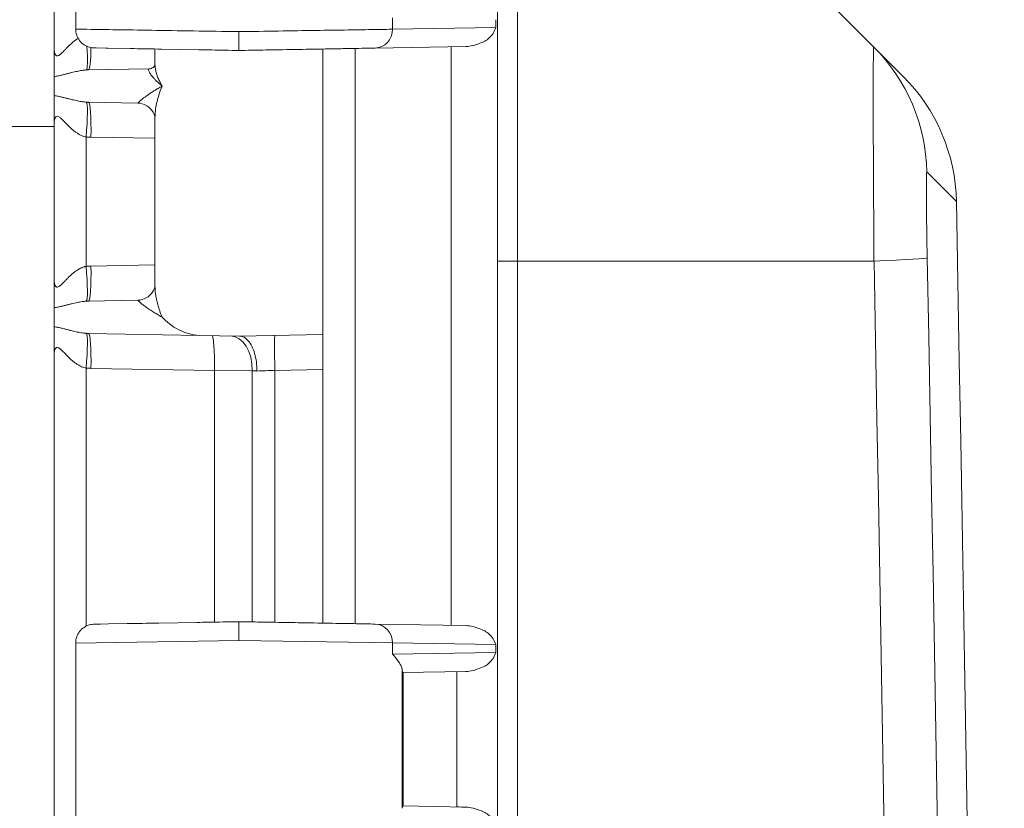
# Model space of a CAD drawing. Header units: inches. Extents: x 0 to 153, y 3 to 96.
# Tile 45 of 132: x 30.9 to 32.73, y 60.7 to 62.16. Entities that reach past the tile are written whole.
import ezdxf

# ---------------------------------------------------------------- set-up
doc = ezdxf.new("R2010")
doc.units = ezdxf.units.IN
doc.header["$LTSCALE"] = 4.5
doc.header["$MEASUREMENT"] = 0
doc.layers.add('Visible (ANSI)', color=7, linetype='Continuous', lineweight=18)
doc.layers.add('Visible Narrow (ANSI)', color=7, linetype='Continuous', lineweight=5)

msp = doc.modelspace()

# ---------------------------------------------------------------- linework, layer by layer
at = {"layer": 'Visible (ANSI)'}
for p, q in [((31.8281, 62.7763), (32.4909, 62.1134)), ((31.7914, 62.758), (31.7914, 41.8928)), ((30.9664, 62.7403), (30.9664, 62.109)), ((31.0064, 62.5044), (31.0064, 62.1463)), ((31.5634, 62.1111), (31.7324, 62.114)), ((31.0443, 62.1113), (31.0408, 62.1113)), ((31.0443, 62.1113), (31.0667, 62.1109)), ((31.0667, 62.1109), (31.0627, 62.111)), ((31.1084, 62.1102), (31.0667, 62.1109)), ((31.1539, 62.0798), (31.1539, 62.1094)), ((31.2352, 62.1079), (31.1661, 62.1092)), ((31.4664, 62.0973), (31.4664, 62.1094)), ((31.4664, 62.0973), (31.4664, 62.0727)), ((31.5264, 62.1104), (31.5264, 61.0404)), ((32.5459, 62.0584), (32.4909, 62.1134)), ((31.1539, 62.0798), (31.1539, 62.0798)), ((31.0303, 62.0705), (31.1431, 62.0725)), ((31.4664, 62.0727), (31.4664, 61.5781)), ((30.9664, 62.0226), (30.9664, 62.0582)), ((31.0303, 62.0103), (31.1223, 62.0087)), ((30.9664, 61.9718), (30.9664, 61.679)), ((31.1539, 61.6683), (31.1539, 61.9825)), ((31.0303, 61.6405), (31.1223, 61.6421)), ((30.9664, 61.5926), (30.9664, 61.6282)), ((31.0303, 61.5803), (31.2368, 61.5767)), ((31.2368, 61.5767), (31.3114, 61.5754)), ((31.3114, 61.5754), (31.4664, 61.5781)), ((31.3114, 61.5754), (31.3114, 61.5754)), ((31.4664, 61.5781), (31.4664, 61.5131)), ((30.9664, 61.5418), (30.9664, 60.609)), ((31.4664, 61.5131), (31.4664, 61.0414)), ((31.0677, 61.0399), (31.0408, 61.0394)), ((31.0408, 61.0394), (31.0524, 61.0396)), ((31.0677, 61.0399), (31.1022, 61.0405)), ((31.1608, 61.0415), (31.2321, 61.0428)), ((31.5634, 61.0397), (31.7324, 61.0368)), ((31.0064, 61.0044), (31.0064, 61.0044)), ((31.0064, 61.0044), (31.0064, 60.6463)), ((31.6143, 60.9494), (31.7324, 60.9515)), ((31.6143, 60.7013), (31.7319, 60.6993)), ((31.7319, 60.6993), (31.7324, 60.6993))]:
    msp.add_line(p, q, dxfattribs=at)
for centre, radius, start, end in [((32.3069, 61.8194), 0.338, 1.0748, 45), ((-473.7436, 52.3254), 506.4775, 358.925196, 1.074804)]:
    msp.add_arc(centre, radius, start, end, dxfattribs=at)
for centre, major_axis, ratio, start_param, end_param in [((31.1426, 62.0974), (0.0004, -0.025), 0.924559, 0.000005, 0.000047), ((31.1211, 61.7071), (0.0011, -0.065), 0.854416, 0.000137, 0.000324), ((31.6143, 60.9845), (0, 0.035), 0.020741, 2.638132, 3.141962), ((31.6143, 60.6663), (0, 0.035), 0.020741, 6.282816, 6.786646), ((31.6965, 60.6999), (-0.095, 0.0017), 0.000011, 1.773123, 1.958909)]:
    msp.add_ellipse(centre, major_axis=major_axis, ratio=ratio, start_param=start_param, end_param=end_param, dxfattribs=at)
msp.add_open_spline([(31.0065, 62.1463), (31.0065, 62.1463), (31.0065, 62.1463), (31.0065, 62.1463)], degree=3, dxfattribs=at)
for points, knots in [([(31.0408, 62.1113), (31.0394, 62.1114), (31.0379, 62.1115), (31.0351, 62.1119), (31.0336, 62.1122), (31.0286, 62.1136), (31.0251, 62.1152), (31.0188, 62.1194), (31.0159, 62.1221), (31.0113, 62.1281), (31.0095, 62.1316), (31.0071, 62.1387), (31.0065, 62.1426), (31.0065, 62.1463)], [0, 0, 0, 0, 0.0111228, 0.0111228, 0.0220731, 0.0220731, 0.0509694, 0.0509694, 0.0798667, 0.0798667, 0.1087684, 0.1087684, 0.1375627, 0.1375627, 0.1375627, 0.1375627]), ([(31.3102, 62.1066), (31.3102, 62.1066), (31.3102, 62.1083), (31.3102, 62.1113), (31.3102, 62.1129), (31.3102, 62.1148), (31.3101, 62.1169), (31.3101, 62.119), (31.3101, 62.1215), (31.3101, 62.1241), (31.3101, 62.1294), (31.3102, 62.1355), (31.3102, 62.1416)], [0, 0, 0, 0, 0.333333, 0.333333, 0.333333, 0.49993, 0.49993, 0.49993, 0.666667, 0.666667, 0.666667, 1, 1, 1, 1]), ([(31.7324, 62.114), (31.7416, 62.1142), (31.7585, 62.1196), (31.7765, 62.1279), (31.7856, 62.1413), (31.7878, 62.1494)], [0, 0, 0, 0, 0.3333333, 0.6666667, 0.9997512, 0.9997512, 0.9997512, 0.9997512]), ([(30.9664, 62.0582), (30.9664, 62.0633), (30.9664, 62.0701), (30.9664, 62.0787), (30.9664, 62.0872), (30.9664, 62.0975), (30.9664, 62.109)], [0, 0, 0, 0, 0.5, 0.5, 0.5, 1, 1, 1, 1]), ([(31.1084, 62.1102), (31.1107, 62.1101), (31.113, 62.1101), (31.1153, 62.11), (31.1305, 62.1098), (31.1475, 62.1095), (31.1661, 62.1092)], [0.72727273, 0.72727273, 0.72727273, 0.72727273, 0.73946703, 0.73946703, 0.73946703, 0.81818182, 0.81818182, 0.81818182, 0.81818182]), ([(31.2352, 62.1079), (31.2432, 62.1078), (31.2513, 62.1077), (31.2595, 62.1075), (31.276, 62.1072), (31.2929, 62.1069), (31.3102, 62.1066)], [0.90909091, 0.90909091, 0.90909091, 0.90909091, 0.93931643, 0.93931643, 0.93931643, 1, 1, 1, 1]), ([(31.5634, 62.1111), (31.5602, 62.111), (31.5566, 62.1109), (31.5526, 62.1109), (31.5469, 62.1108), (31.5405, 62.1107), (31.5334, 62.1105), (31.5246, 62.1104), (31.5146, 62.1102), (31.5036, 62.11), (31.4994, 62.1099), (31.4949, 62.1099), (31.4904, 62.1098), (31.4741, 62.1095), (31.456, 62.1092), (31.4367, 62.1088), (31.4362, 62.1088), (31.4358, 62.1088), (31.4354, 62.1088), (31.4164, 62.1085), (31.3962, 62.1081), (31.3754, 62.1078), (31.3686, 62.1077), (31.3616, 62.1075), (31.3546, 62.1074), (31.3401, 62.1072), (31.3253, 62.1069), (31.3102, 62.1066)], [0, 0, 0, 0, 0.08304, 0.08304, 0.08304, 0.2, 0.2, 0.2, 0.343946, 0.343946, 0.343946, 0.4, 0.4, 0.4, 0.6, 0.6, 0.6, 0.604385, 0.604385, 0.604385, 0.8, 0.8, 0.8, 0.865034, 0.865034, 0.865034, 1, 1, 1, 1]), ([(31.1431, 62.0725), (31.1451, 62.0725), (31.1482, 62.0735), (31.1524, 62.0768), (31.1535, 62.0788), (31.1539, 62.08), (31.1539, 62.0801), (31.1539, 62.0802)], [0, 0, 0, 0, 0.0630864, 0.0630864, 0.1244611, 0.1244611, 0.1391882, 0.1391882, 0.1391882, 0.1391882]), ([(30.9664, 61.9718), (30.9664, 61.9724), (30.9664, 61.973), (30.9664, 61.9735), (30.9664, 61.9775), (30.9664, 61.9814), (30.9664, 61.9852), (30.9664, 61.9893), (30.9664, 61.9933), (30.9664, 61.9973), (30.9664, 61.9981), (30.9664, 61.999), (30.9665, 61.9998), (30.9665, 62.0036), (30.9665, 62.0073), (30.9665, 62.0107), (30.9665, 62.0152), (30.9665, 62.0192), (30.9664, 62.0226)], [0, 0, 0, 0, 0.0298715, 0.0298715, 0.0298715, 0.2316711, 0.2316711, 0.2316711, 0.4514565, 0.4514565, 0.4514565, 0.5, 0.5, 0.5, 0.7152141, 0.7152141, 0.7152141, 1, 1, 1, 1]), ([(31.1539, 61.9825), (31.1539, 61.9825), (31.154, 61.985), (31.1504, 61.9928), (31.147, 61.9975), (31.1375, 62.005), (31.1312, 62.0077), (31.1245, 62.0086), (31.1234, 62.0087), (31.1223, 62.0087)], [0.003505, 0.003505, 0.003505, 0.003505, 0.1091715, 0.1091715, 0.2009048, 0.2009048, 0.294974, 0.294974, 0.3160926, 0.3160926, 0.3160926, 0.3160926]), ([(30.9664, 61.6282), (30.9664, 61.6333), (30.9664, 61.6401), (30.9664, 61.6487), (30.9664, 61.6572), (30.9664, 61.6675), (30.9664, 61.679)], [0, 0, 0, 0, 0.5, 0.5, 0.5, 1, 1, 1, 1]), ([(31.1223, 61.6421), (31.1266, 61.6422), (31.1324, 61.6435), (31.1425, 61.6491), (31.1468, 61.6533), (31.1525, 61.6616), (31.1536, 61.6655), (31.1539, 61.6679), (31.1539, 61.6683), (31.1539, 61.6683)], [0, 0, 0, 0, 0.0851249, 0.0851249, 0.172711, 0.172711, 0.270404, 0.270404, 0.3126383, 0.3126383, 0.3126383, 0.3126383]), ([(31.1674, 61.6104), (31.1744, 61.6025), (31.1859, 61.5931), (31.2087, 61.5816), (31.223, 61.5769), (31.2368, 61.5767)], [0.0000001, 0.0000001, 0.0000001, 0.0000001, 0.1445086, 0.1445086, 0.2629399, 0.2629399, 0.2629399, 0.2629399]), ([(30.9664, 61.5418), (30.9664, 61.5424), (30.9664, 61.543), (30.9664, 61.5435), (30.9664, 61.5475), (30.9664, 61.5514), (30.9664, 61.5552), (30.9664, 61.5593), (30.9664, 61.5633), (30.9664, 61.5673), (30.9664, 61.5681), (30.9664, 61.569), (30.9665, 61.5698), (30.9665, 61.5736), (30.9665, 61.5773), (30.9665, 61.5807), (30.9665, 61.5852), (30.9665, 61.5892), (30.9664, 61.5926)], [0, 0, 0, 0, 0.0298726, 0.0298726, 0.0298726, 0.2316785, 0.2316785, 0.2316785, 0.4514668, 0.4514668, 0.4514668, 0.5, 0.5, 0.5, 0.7152221, 0.7152221, 0.7152221, 1, 1, 1, 1]), ([(31.3436, 61.5104), (31.3436, 61.5218), (31.3421, 61.5332), (31.3393, 61.543), (31.3365, 61.5527), (31.3324, 61.5609), (31.3275, 61.5666), (31.3227, 61.5723), (31.3169, 61.5754), (31.3114, 61.5754)], [0, 0, 0, 0, 0.3333333, 0.3333333, 0.3333333, 0.6666667, 0.6666667, 0.6666667, 0.9999971, 0.9999971, 0.9999971, 0.9999971]), ([(31.0065, 61.0044), (31.0065, 61.0082), (31.0071, 61.0121), (31.0095, 61.0192), (31.0113, 61.0227), (31.0159, 61.0287), (31.0188, 61.0314), (31.0251, 61.0356), (31.0286, 61.0372), (31.0337, 61.0386), (31.0351, 61.0389), (31.0379, 61.0393), (31.0394, 61.0394), (31.0408, 61.0394)], [0, 0, 0, 0, 0.0288366, 0.0288366, 0.0577362, 0.0577362, 0.0866335, 0.0866335, 0.1155301, 0.1155301, 0.1264609, 0.1264609, 0.1375632, 0.1375632, 0.1375632, 0.1375632]), ([(31.1608, 61.0415), (31.1394, 61.0412), (31.1202, 61.0408), (31.1038, 61.0405), (31.1033, 61.0405), (31.1027, 61.0405), (31.1022, 61.0405)], [0.18181818, 0.18181818, 0.18181818, 0.18181818, 0.26986203, 0.26986203, 0.26986203, 0.27272727, 0.27272727, 0.27272727, 0.27272727]), ([(31.3102, 61.0441), (31.2904, 61.0438), (31.2714, 61.0435), (31.2528, 61.0431), (31.2458, 61.043), (31.239, 61.0429), (31.2321, 61.0428)], [0, 0, 0, 0, 0.06617772, 0.06617772, 0.06617772, 0.09090909, 0.09090909, 0.09090909, 0.09090909]), ([(31.3102, 61.0441), (31.3219, 61.0439), (31.3333, 61.0437), (31.3446, 61.0435), (31.3559, 61.0433), (31.3671, 61.0431), (31.3782, 61.043), (31.3947, 61.0427), (31.4109, 61.0424), (31.4264, 61.0421), (31.4317, 61.042), (31.4369, 61.0419), (31.442, 61.0418), (31.462, 61.0415), (31.4804, 61.0412), (31.4965, 61.0409), (31.5125, 61.0406), (31.5262, 61.0404), (31.5373, 61.0402), (31.5401, 61.0401), (31.5426, 61.0401), (31.5451, 61.04), (31.5524, 61.0399), (31.5584, 61.0398), (31.5634, 61.0397)], [0, 0, 0, 0, 0.09978, 0.09978, 0.09978, 0.2, 0.2, 0.2, 0.348865, 0.348865, 0.348865, 0.4, 0.4, 0.4, 0.6, 0.6, 0.6, 0.8, 0.8, 0.8, 0.84963, 0.84963, 0.84963, 1, 1, 1, 1]), ([(31.3102, 61.0441), (31.3102, 61.0441), (31.3102, 61.0439), (31.3102, 61.0428), (31.3102, 61.0421), (31.3102, 61.0394), (31.3102, 61.0369), (31.3102, 61.0312), (31.3102, 61.0281), (31.3102, 61.02), (31.3102, 61.0156), (31.3102, 61.0114), (31.3102, 61.0102), (31.3102, 61.0091)], [-0.08332371, -0.08332371, -0.08332371, -0.08332371, -0.07190987, -0.07190987, -0.06103151, -0.06103151, -0.04145418, -0.04145418, -0.02414848, -0.02414848, 0, 0, 0.00766329, 0.00766329, 0.00766329, 0.00766329]), ([(31.7878, 61.0014), (31.7856, 61.0094), (31.7765, 61.0229), (31.7585, 61.0312), (31.7416, 61.0366), (31.7324, 61.0368)], [0.0002488, 0.0002488, 0.0002488, 0.0002488, 0.3333333, 0.6666667, 1, 1, 1, 1]), ([(31.6139, 60.9538), (31.6138, 60.9554), (31.6134, 60.9573), (31.6105, 60.9656), (31.604, 60.9753), (31.5956, 60.9836)], [-0.2589101, -0.2589101, -0.2589101, -0.2589101, -0.197686, -0.197686, 0, 0, 0, 0]), ([(31.7324, 60.9515), (31.7416, 60.9517), (31.7585, 60.9571), (31.7765, 60.9654), (31.7856, 60.9788), (31.7878, 60.9869)], [0, 0, 0, 0, 0.3333333, 0.6666667, 0.9997512, 0.9997512, 0.9997512, 0.9997512]), ([(31.7878, 60.6639), (31.7856, 60.6719), (31.7765, 60.6854), (31.7585, 60.6937), (31.7416, 60.6991), (31.7324, 60.6993)], [0.0002488, 0.0002488, 0.0002488, 0.0002488, 0.3333333, 0.6666667, 1, 1, 1, 1])]:
    msp.add_open_spline(points, degree=3, knots=knots, dxfattribs=at)
at = {"layer": 'Visible Narrow (ANSI)'}
for p, q in [((31.8281, 61.7149), (31.8281, 62.7763)), ((31.5956, 62.1672), (31.5956, 62.1461)), ((31.7878, 62.1494), (31.7878, 62.1639)), ((31.5956, 62.1461), (31.7878, 62.1494)), ((31.7047, 61.0373), (31.7047, 62.1135)), ((27.648, 61.9654), (30.9664, 61.9654)), ((31.0258, 61.9458), (31.0258, 61.705)), ((31.0348, 61.9453), (31.1539, 61.9432)), ((32.6448, 61.8258), (32.5898, 61.8808)), ((31.7914, 61.7149), (31.8281, 61.7149)), ((31.8281, 61.7149), (31.8281, 42.9359)), ((31.8281, 61.7149), (32.4915, 61.7149)), ((31.0348, 61.7055), (31.1539, 61.7076)), ((31.0258, 61.5158), (31.0258, 61.0357)), ((31.0348, 61.5153), (31.2645, 61.5113)), ((31.2645, 61.5113), (31.2645, 61.0433)), ((31.2645, 61.5113), (31.3349, 61.5107)), ((31.3349, 61.5107), (31.3349, 61.0437)), ((31.3768, 61.5115), (31.4664, 61.5131)), ((31.3768, 61.043), (31.3768, 61.5115)), ((31.0064, 61.0044), (31.3102, 61.0091)), ((31.3102, 61.0091), (31.5956, 61.0047)), ((31.5956, 61.0047), (31.5956, 60.9836)), ((31.5956, 61.0047), (31.7878, 61.0014)), ((31.7878, 60.9869), (31.7878, 61.0014)), ((31.5956, 60.9836), (31.7878, 60.9869)), ((31.6139, 60.697), (31.6139, 60.9538)), ((31.6157, 60.7013), (31.6157, 60.9495)), ((31.7155, 60.6996), (31.7155, 60.9512)), ((31.7142, 60.6996), (31.7142, 60.6996))]:
    msp.add_line(p, q, dxfattribs=at)
for centre, major_axis, ratio, start_param, end_param in [((31.5627, 62.1461), (0.0006, -0.035), 0.939676, 0.000036, 1.554396), ((31.0201, 62.135), (0.0059, -0.0647), 0.086802, 0.034475, 1.237787), ((31.0292, 62.1355), (0.0011, -0.065), 0.087143, 0, 1.199182), ((32.2519, 61.8744), (0.239, 0.239), 0.999779, 5.516546, 6.283185), ((31.0201, 61.9458), (0.0059, 0.0647), 0.086802, 4.72026, 6.248711), ((31.0336, 62.0635), (-0.0658, -0.0042), 0.805496, 1.406796, 1.469445), ((31.0292, 61.9453), (0.0011, 0.065), 0.087143, 4.71391, 6.283185), ((31.037, 62.0704), (-0.0002, -0.1251), 0.996195, 6.194419, 6.267091), ((32.2525, 61.7149), (0.3379, 0.0064), 0.018831, 5.497603, 6.268251), ((-216.7323, 52.3254), (0, 352.5808), 0.707107, 4.685755, 4.739023), ((-216.7998, 52.3254), (0, 352.8163), 0.707107, 4.685755, 4.739023), ((31.0201, 61.705), (0.0059, -0.0647), 0.086802, 0.034475, 1.562919), ((31.0292, 61.7055), (0.0011, -0.065), 0.087143, 0, 1.569275), ((31.0201, 61.5158), (0.0059, 0.0647), 0.086802, 4.72026, 6.248711), ((31.0336, 61.6335), (-0.0658, -0.0042), 0.805497, 1.406795, 1.469444), ((31.0292, 61.5153), (0.0011, 0.065), 0.087143, 4.71391, 6.283185), ((31.2589, 61.5113), (0.0011, 0.065), 0.087143, 4.71391, 6.283189), ((31.294, 61.5107), (0.0011, 0.065), 0.628143, 4.723353, 6.283205), ((31.378, 61.5115), (-0.0011, 0.065), 0.01745, 0, 1.570492), ((31.037, 61.6404), (-0.0002, -0.1251), 0.996195, 6.194419, 6.267091), ((31.3756, 61.5093), (0.0649, -0.0023), 0.000344, 4.033351, 4.195898), ((31.5627, 61.0047), (0.0006, 0.035), 0.939676, 4.72879, 6.283185)]:
    msp.add_ellipse(centre, major_axis=major_axis, ratio=ratio, start_param=start_param, end_param=end_param, dxfattribs=at)
for points, knots in [([(31.0065, 62.1463), (31.0065, 62.1463), (31.01, 62.1463), (31.0318, 62.1459), (31.0795, 62.1452), (31.1454, 62.1442), (31.2244, 62.143), (31.2816, 62.1421), (31.3102, 62.1416)], [0.494388, 0.494388, 0.494388, 0.494388, 0.5454545, 0.6363636, 0.7272727, 0.8181818, 0.9090909, 1, 1, 1, 1]), ([(31.5956, 62.1461), (31.5872, 62.1459), (31.5645, 62.1456), (31.5155, 62.1448), (31.4542, 62.1439), (31.3844, 62.1428), (31.3349, 62.142), (31.3102, 62.1416)], [0, 0, 0, 0, 0.2, 0.4, 0.6, 0.8, 1, 1, 1, 1]), ([(30.9664, 62.109), (30.9664, 62.1086), (30.9665, 62.1082), (30.9665, 62.1079), (30.9665, 62.1055), (30.9669, 62.1033), (30.9674, 62.1015), (30.9675, 62.101), (30.9677, 62.1005), (30.9679, 62.1001), (30.9685, 62.0987), (30.9692, 62.0977), (30.9701, 62.0972), (30.9705, 62.0969), (30.9709, 62.0967), (30.9714, 62.0966), (30.9723, 62.0965), (30.9731, 62.0966), (30.9741, 62.097), (30.9748, 62.0973), (30.9755, 62.0977), (30.9762, 62.0982), (30.977, 62.0988), (30.9779, 62.0995), (30.9787, 62.1002), (30.9796, 62.101), (30.9806, 62.1019), (30.9815, 62.1028), (30.9822, 62.1034), (30.9829, 62.1041), (30.9835, 62.1048), (30.9847, 62.106), (30.9858, 62.1071), (30.9869, 62.1083), (30.9874, 62.1088), (30.9879, 62.1094), (30.9884, 62.1099), (30.9898, 62.1112), (30.9911, 62.1126), (30.9924, 62.1139), (30.9927, 62.1142), (30.993, 62.1145), (30.9933, 62.1148), (30.9948, 62.1163), (30.9963, 62.1177), (30.9978, 62.119), (30.9979, 62.1192), (30.9981, 62.1193), (30.9982, 62.1194), (30.9998, 62.1209), (31.0014, 62.1222), (31.003, 62.1235), (31.0046, 62.1248), (31.0062, 62.1259), (31.0078, 62.127), (31.008, 62.1272), (31.0082, 62.1273), (31.0084, 62.1274), (31.0093, 62.128), (31.0101, 62.1286), (31.011, 62.1291)], [0, 0, 0, 0, 0.009557, 0.009557, 0.009557, 0.0714286, 0.0714286, 0.0714286, 0.0895597, 0.0895597, 0.0895597, 0.1428571, 0.1428571, 0.1428571, 0.1687848, 0.1687848, 0.1687848, 0.2142857, 0.2142857, 0.2142857, 0.2482034, 0.2482034, 0.2482034, 0.2857143, 0.2857143, 0.2857143, 0.3274285, 0.3274285, 0.3274285, 0.3571429, 0.3571429, 0.3571429, 0.4066429, 0.4066429, 0.4066429, 0.4285714, 0.4285714, 0.4285714, 0.4859161, 0.4859161, 0.4859161, 0.5, 0.5, 0.5, 0.5651615, 0.5651615, 0.5651615, 0.5714286, 0.5714286, 0.5714286, 0.6428571, 0.6428571, 0.6428571, 0.7142857, 0.7142857, 0.7142857, 0.72364, 0.72364, 0.72364, 0.7631197, 0.7631197, 0.7631197, 0.7631197]), ([(31.1539, 62.0798), (31.1539, 62.079), (31.154, 62.0783), (31.154, 62.0775), (31.1541, 62.0754), (31.1544, 62.0731), (31.1549, 62.0708), (31.1553, 62.0684), (31.1559, 62.066), (31.1567, 62.0635), (31.1574, 62.061), (31.1584, 62.0584), (31.1594, 62.0558), (31.1605, 62.0532), (31.1617, 62.0506), (31.1631, 62.048), (31.1644, 62.0455), (31.1659, 62.0429), (31.1674, 62.0404)], [0.5126937, 0.5126937, 0.5126937, 0.5126937, 0.5454545, 0.5454545, 0.5454545, 0.6363636, 0.6363636, 0.6363636, 0.7272727, 0.7272727, 0.7272727, 0.8181818, 0.8181818, 0.8181818, 0.9090909, 0.9090909, 0.9090909, 1, 1, 1, 1]), ([(30.9664, 62.0582), (30.969, 62.0585), (30.974, 62.0593), (30.9808, 62.0609), (30.9872, 62.0625), (30.9932, 62.064), (30.9988, 62.0655), (31.004, 62.0667), (31.009, 62.0678), (31.0138, 62.0687), (31.0182, 62.0695), (31.0224, 62.07), (31.025, 62.0702), (31.0262, 62.0703)], [0, 0, 0, 0, 0.0909091, 0.1818182, 0.2727273, 0.3636364, 0.4545455, 0.5454545, 0.6363636, 0.7272727, 0.8181818, 0.9090909, 0.999999, 0.999999, 0.999999, 0.999999]), ([(31.0262, 62.0703), (31.0269, 62.0704), (31.0282, 62.0704), (31.0296, 62.0705), (31.0303, 62.0705)], [0, 0, 0, 0, 0.5, 0.9999998, 0.9999998, 0.9999998, 0.9999998]), ([(31.1431, 62.0725), (31.1427, 62.0724), (31.1425, 62.0723), (31.1423, 62.0721), (31.1421, 62.0719), (31.142, 62.0716), (31.1419, 62.0712), (31.1419, 62.0708), (31.1419, 62.0703), (31.1421, 62.0697), (31.1422, 62.0691), (31.1425, 62.0683), (31.1428, 62.0675), (31.1432, 62.0667), (31.1437, 62.0658), (31.1443, 62.0647), (31.1449, 62.0637), (31.1456, 62.0626), (31.1465, 62.0614), (31.1473, 62.0602), (31.1483, 62.0589), (31.1494, 62.0576), (31.1505, 62.0563), (31.1517, 62.0549), (31.1531, 62.0535), (31.1544, 62.0521), (31.1558, 62.0506), (31.1573, 62.0491), (31.1589, 62.0477), (31.1605, 62.0462), (31.1622, 62.0447), (31.1639, 62.0433), (31.1656, 62.0418), (31.1674, 62.0404)], [0, 0, 0, 0, 0.0909091, 0.0909091, 0.0909091, 0.1818182, 0.1818182, 0.1818182, 0.2727273, 0.2727273, 0.2727273, 0.3636364, 0.3636364, 0.3636364, 0.4545455, 0.4545455, 0.4545455, 0.5454545, 0.5454545, 0.5454545, 0.6363636, 0.6363636, 0.6363636, 0.7272727, 0.7272727, 0.7272727, 0.8181818, 0.8181818, 0.8181818, 0.9090909, 0.9090909, 0.9090909, 1, 1, 1, 1]), ([(30.9664, 62.0226), (30.9689, 62.0223), (30.9714, 62.0219), (30.9738, 62.0214), (30.9762, 62.0209), (30.9787, 62.0204), (30.981, 62.0198), (30.9833, 62.0193), (30.9856, 62.0187), (30.9877, 62.0181), (30.9898, 62.0176), (30.9919, 62.0171), (30.9939, 62.0166), (30.9958, 62.0161), (30.9977, 62.0156), (30.9996, 62.0151), (31.0014, 62.0147), (31.0032, 62.0143), (31.0049, 62.0139), (31.0066, 62.0135), (31.0082, 62.0131), (31.0098, 62.0128), (31.0114, 62.0125), (31.0129, 62.0122), (31.0144, 62.012), (31.0159, 62.0117), (31.0173, 62.0115), (31.0186, 62.0113), (31.02, 62.0111), (31.0213, 62.0109), (31.0225, 62.0108), (31.0238, 62.0107), (31.025, 62.0106), (31.0262, 62.0105)], [0.0000007, 0.0000007, 0.0000007, 0.0000007, 0.0909091, 0.0909091, 0.0909091, 0.1818182, 0.1818182, 0.1818182, 0.2727273, 0.2727273, 0.2727273, 0.3636364, 0.3636364, 0.3636364, 0.4545455, 0.4545455, 0.4545455, 0.5454545, 0.5454545, 0.5454545, 0.6363636, 0.6363636, 0.6363636, 0.7272727, 0.7272727, 0.7272727, 0.8181818, 0.8181818, 0.8181818, 0.9090909, 0.9090909, 0.9090909, 1, 1, 1, 1]), ([(31.1223, 62.0087), (31.1222, 62.0087), (31.1222, 62.0088), (31.1223, 62.0089), (31.1224, 62.009), (31.1225, 62.0092), (31.1228, 62.0095), (31.123, 62.0098), (31.1233, 62.0101), (31.1237, 62.0105), (31.1241, 62.011), (31.1247, 62.0115), (31.1253, 62.012), (31.1259, 62.0126), (31.1266, 62.0132), (31.1275, 62.0139), (31.1283, 62.0146), (31.1292, 62.0154), (31.1303, 62.0163), (31.1314, 62.0172), (31.1326, 62.0181), (31.134, 62.0191), (31.1353, 62.0201), (31.1368, 62.0212), (31.1385, 62.0224), (31.1401, 62.0235), (31.1419, 62.0248), (31.1439, 62.0261), (31.1459, 62.0274), (31.148, 62.0289), (31.1504, 62.0304), (31.1524, 62.0316), (31.1546, 62.033), (31.1569, 62.0344), (31.1573, 62.0346), (31.1578, 62.0349), (31.1582, 62.0351), (31.1605, 62.0365), (31.1631, 62.038), (31.1658, 62.0395), (31.1664, 62.0398), (31.1669, 62.0401), (31.1674, 62.0404)], [0, 0, 0, 0, 0.0833333, 0.0833333, 0.0833333, 0.1666667, 0.1666667, 0.1666667, 0.25, 0.25, 0.25, 0.3333333, 0.3333333, 0.3333333, 0.4166667, 0.4166667, 0.4166667, 0.5, 0.5, 0.5, 0.5833333, 0.5833333, 0.5833333, 0.6666667, 0.6666667, 0.6666667, 0.75, 0.75, 0.75, 0.8333333, 0.8333333, 0.8333333, 0.9042879, 0.9042879, 0.9042879, 0.9166667, 0.9166667, 0.9166667, 0.9867894, 0.9867894, 0.9867894, 1, 1, 1, 1]), ([(31.1539, 61.9825), (31.1539, 61.9862), (31.1542, 61.9902), (31.1546, 61.9944), (31.1551, 61.9986), (31.1558, 62.0031), (31.1569, 62.008), (31.1579, 62.0128), (31.1593, 62.0179), (31.161, 62.0233), (31.1627, 62.0287), (31.1648, 62.0344), (31.1674, 62.0404)], [0.6368142, 0.6368142, 0.6368142, 0.6368142, 0.7272727, 0.7272727, 0.7272727, 0.8181818, 0.8181818, 0.8181818, 0.9090909, 0.9090909, 0.9090909, 1, 1, 1, 1]), ([(30.9664, 61.9718), (30.9664, 61.9737), (30.9666, 61.9755), (30.9669, 61.9772), (30.9672, 61.9788), (30.9676, 61.9803), (30.9682, 61.9815), (30.9689, 61.9826), (30.9696, 61.9835), (30.9706, 61.9839), (30.9715, 61.9843), (30.9727, 61.9843), (30.974, 61.9838), (30.9753, 61.9833), (30.9768, 61.9822), (30.9784, 61.9809), (30.98, 61.9795), (30.9817, 61.9779), (30.9834, 61.9761), (30.9851, 61.9743), (30.9869, 61.9725), (30.9886, 61.9707), (30.9904, 61.9689), (30.9921, 61.9672), (30.9938, 61.9655), (30.9955, 61.9639), (30.9971, 61.9623), (30.9988, 61.9608), (31.0005, 61.9594), (31.0021, 61.958), (31.0037, 61.9567), (31.0053, 61.9555), (31.0069, 61.9543), (31.0085, 61.9533), (31.0101, 61.9522), (31.0116, 61.9513), (31.0131, 61.9505), (31.0146, 61.9497), (31.0161, 61.949), (31.0175, 61.9483), (31.0189, 61.9477), (31.0203, 61.9472), (31.0217, 61.9468), (31.0231, 61.9464), (31.0245, 61.946), (31.0258, 61.9458)], [0, 0, 0, 0, 0.0666667, 0.0666667, 0.0666667, 0.1333333, 0.1333333, 0.1333333, 0.2, 0.2, 0.2, 0.2666667, 0.2666667, 0.2666667, 0.3333333, 0.3333333, 0.3333333, 0.4, 0.4, 0.4, 0.4666667, 0.4666667, 0.4666667, 0.5333333, 0.5333333, 0.5333333, 0.6, 0.6, 0.6, 0.6666667, 0.6666667, 0.6666667, 0.7333333, 0.7333333, 0.7333333, 0.8, 0.8, 0.8, 0.8666667, 0.8666667, 0.8666667, 0.9333333, 0.9333333, 0.9333333, 1, 1, 1, 1]), ([(32.5905, 61.7212), (32.5902, 61.7321), (32.5901, 61.7427), (32.5899, 61.7532), (32.5898, 61.7563), (32.5898, 61.7593), (32.5898, 61.7623), (32.5896, 61.7744), (32.5894, 61.7863), (32.5893, 61.7974), (32.5893, 61.7987), (32.5893, 61.8), (32.5893, 61.8012), (32.5891, 61.8135), (32.5891, 61.8247), (32.589, 61.8347), (32.589, 61.8348), (32.589, 61.835), (32.589, 61.8351), (32.589, 61.8449), (32.589, 61.8533), (32.589, 61.8602), (32.589, 61.8611), (32.589, 61.862), (32.589, 61.8629), (32.5891, 61.8685), (32.5892, 61.8729), (32.5893, 61.8759), (32.5893, 61.8768), (32.5894, 61.8776), (32.5894, 61.8782), (32.5895, 61.8801), (32.5897, 61.881), (32.5898, 61.8808)], [0, 0, 0, 0, 0.1290778, 0.1290778, 0.1290778, 0.1666667, 0.1666667, 0.1666667, 0.3162183, 0.3162183, 0.3162183, 0.3333333, 0.3333333, 0.3333333, 0.5, 0.5, 0.5, 0.50264, 0.50264, 0.50264, 0.6666667, 0.6666667, 0.6666667, 0.6890917, 0.6890917, 0.6890917, 0.8333333, 0.8333333, 0.8333333, 0.8763619, 0.8763619, 0.8763619, 1, 1, 1, 1]), ([(30.9664, 61.679), (30.9664, 61.6786), (30.9665, 61.6782), (30.9665, 61.6779), (30.9665, 61.6755), (30.9669, 61.6733), (30.9674, 61.6715), (30.9675, 61.671), (30.9677, 61.6705), (30.9679, 61.6701), (30.9685, 61.6687), (30.9692, 61.6677), (30.9701, 61.6672), (30.9705, 61.6669), (30.9709, 61.6667), (30.9714, 61.6666), (30.9723, 61.6665), (30.9731, 61.6666), (30.9741, 61.667), (30.9748, 61.6673), (30.9755, 61.6677), (30.9762, 61.6682), (30.977, 61.6688), (30.9779, 61.6695), (30.9787, 61.6702), (30.9796, 61.671), (30.9806, 61.6719), (30.9815, 61.6728), (30.9822, 61.6734), (30.9829, 61.6741), (30.9835, 61.6748), (30.9847, 61.676), (30.9858, 61.6771), (30.9869, 61.6783), (30.9874, 61.6788), (30.9879, 61.6794), (30.9884, 61.6799), (30.9898, 61.6812), (30.9911, 61.6826), (30.9924, 61.6839), (30.9927, 61.6842), (30.993, 61.6845), (30.9933, 61.6848), (30.9948, 61.6863), (30.9963, 61.6877), (30.9978, 61.689), (30.9979, 61.6892), (30.9981, 61.6893), (30.9982, 61.6894), (30.9998, 61.6909), (31.0014, 61.6922), (31.003, 61.6935), (31.0046, 61.6948), (31.0062, 61.6959), (31.0078, 61.697), (31.008, 61.6972), (31.0082, 61.6973), (31.0084, 61.6974), (31.0098, 61.6984), (31.0111, 61.6992), (31.0125, 61.7), (31.0129, 61.7002), (31.0132, 61.7004), (31.0136, 61.7006), (31.0148, 61.7012), (31.0159, 61.7018), (31.0171, 61.7023), (31.0176, 61.7025), (31.0181, 61.7027), (31.0187, 61.7029), (31.0196, 61.7033), (31.0206, 61.7036), (31.0215, 61.7039), (31.0222, 61.7041), (31.0229, 61.7043), (31.0235, 61.7045), (31.0243, 61.7047), (31.025, 61.7048), (31.0258, 61.705)], [0, 0, 0, 0, 0.009557, 0.009557, 0.009557, 0.0714286, 0.0714286, 0.0714286, 0.0895597, 0.0895597, 0.0895597, 0.1428571, 0.1428571, 0.1428571, 0.1687848, 0.1687848, 0.1687848, 0.2142857, 0.2142857, 0.2142857, 0.2482034, 0.2482034, 0.2482034, 0.2857143, 0.2857143, 0.2857143, 0.3274285, 0.3274285, 0.3274285, 0.3571429, 0.3571429, 0.3571429, 0.4066429, 0.4066429, 0.4066429, 0.4285714, 0.4285714, 0.4285714, 0.4859161, 0.4859161, 0.4859161, 0.5, 0.5, 0.5, 0.5651615, 0.5651615, 0.5651615, 0.5714286, 0.5714286, 0.5714286, 0.6428571, 0.6428571, 0.6428571, 0.7142857, 0.7142857, 0.7142857, 0.72364, 0.72364, 0.72364, 0.7857143, 0.7857143, 0.7857143, 0.8029065, 0.8029065, 0.8029065, 0.8571429, 0.8571429, 0.8571429, 0.8821476, 0.8821476, 0.8821476, 0.9285714, 0.9285714, 0.9285714, 0.9614561, 0.9614561, 0.9614561, 1, 1, 1, 1]), ([(31.0258, 61.705), (31.0273, 61.7051), (31.0303, 61.7053), (31.0333, 61.7054), (31.0348, 61.7055)], [0.0000001, 0.0000001, 0.0000001, 0.0000001, 0.5, 1, 1, 1, 1]), ([(31.1539, 61.6683), (31.1539, 61.6639), (31.1546, 61.6532), (31.1585, 61.6341), (31.1639, 61.6185), (31.1674, 61.6104)], [0.6026333, 0.6026333, 0.6026333, 0.6026333, 0.7142857, 0.8571429, 1, 1, 1, 1]), ([(30.9664, 61.6282), (30.969, 61.6285), (30.974, 61.6293), (30.9808, 61.6309), (30.9872, 61.6325), (30.9932, 61.634), (30.9988, 61.6355), (31.004, 61.6367), (31.009, 61.6378), (31.0138, 61.6387), (31.0182, 61.6395), (31.0224, 61.64), (31.025, 61.6402), (31.0262, 61.6403)], [0, 0, 0, 0, 0.0909091, 0.1818182, 0.2727273, 0.3636364, 0.4545455, 0.5454545, 0.6363636, 0.7272727, 0.8181818, 0.9090909, 0.999999, 0.999999, 0.999999, 0.999999]), ([(31.1223, 61.6421), (31.1222, 61.6421), (31.1223, 61.6418), (31.1227, 61.6413), (31.1232, 61.6408), (31.1239, 61.64), (31.1249, 61.6391), (31.126, 61.6381), (31.1274, 61.6369), (31.129, 61.6355), (31.1307, 61.6341), (31.1328, 61.6326), (31.1351, 61.6308), (31.1372, 61.6293), (31.1394, 61.6277), (31.142, 61.626), (31.1424, 61.6256), (31.1429, 61.6253), (31.1434, 61.625), (31.1456, 61.6235), (31.1479, 61.622), (31.1505, 61.6204), (31.1516, 61.6197), (31.1528, 61.6189), (31.154, 61.6182), (31.1564, 61.6167), (31.1589, 61.6152), (31.1616, 61.6137), (31.1635, 61.6126), (31.1654, 61.6115), (31.1674, 61.6104)], [0.000009, 0.000009, 0.000009, 0.000009, 0.1428571, 0.1428571, 0.1428571, 0.2857143, 0.2857143, 0.2857143, 0.4285714, 0.4285714, 0.4285714, 0.5714286, 0.5714286, 0.5714286, 0.6924284, 0.6924284, 0.6924284, 0.7142857, 0.7142857, 0.7142857, 0.813305, 0.813305, 0.813305, 0.8571429, 0.8571429, 0.8571429, 0.941763, 0.941763, 0.941763, 1, 1, 1, 1]), ([(30.9664, 61.5926), (30.9689, 61.5923), (30.9714, 61.5919), (30.9738, 61.5914), (30.9762, 61.5909), (30.9787, 61.5904), (30.981, 61.5898), (30.9833, 61.5893), (30.9856, 61.5887), (30.9877, 61.5881), (30.9898, 61.5876), (30.9919, 61.5871), (30.9939, 61.5866), (30.9958, 61.5861), (30.9977, 61.5856), (30.9996, 61.5851), (31.0014, 61.5847), (31.0032, 61.5843), (31.0049, 61.5839), (31.0066, 61.5835), (31.0082, 61.5831), (31.0098, 61.5828), (31.0114, 61.5825), (31.0129, 61.5822), (31.0144, 61.582), (31.0159, 61.5817), (31.0173, 61.5815), (31.0186, 61.5813), (31.02, 61.5811), (31.0213, 61.5809), (31.0225, 61.5808), (31.0238, 61.5807), (31.025, 61.5806), (31.0262, 61.5805)], [0.0000007, 0.0000007, 0.0000007, 0.0000007, 0.0909091, 0.0909091, 0.0909091, 0.1818182, 0.1818182, 0.1818182, 0.2727273, 0.2727273, 0.2727273, 0.3636364, 0.3636364, 0.3636364, 0.4545455, 0.4545455, 0.4545455, 0.5454545, 0.5454545, 0.5454545, 0.6363636, 0.6363636, 0.6363636, 0.7272727, 0.7272727, 0.7272727, 0.8181818, 0.8181818, 0.8181818, 0.9090909, 0.9090909, 0.9090909, 1, 1, 1, 1]), ([(30.9664, 61.5418), (30.9664, 61.5437), (30.9666, 61.5455), (30.9669, 61.5472), (30.9672, 61.5488), (30.9676, 61.5503), (30.9682, 61.5515), (30.9689, 61.5526), (30.9696, 61.5535), (30.9706, 61.5539), (30.9715, 61.5543), (30.9727, 61.5543), (30.974, 61.5538), (30.9753, 61.5533), (30.9768, 61.5522), (30.9784, 61.5509), (30.98, 61.5495), (30.9817, 61.5479), (30.9834, 61.5461), (30.9851, 61.5443), (30.9869, 61.5425), (30.9886, 61.5407), (30.9904, 61.5389), (30.9921, 61.5372), (30.9938, 61.5355), (30.9955, 61.5339), (30.9971, 61.5323), (30.9988, 61.5308), (31.0005, 61.5294), (31.0021, 61.528), (31.0037, 61.5267), (31.0053, 61.5255), (31.0069, 61.5243), (31.0085, 61.5233), (31.0101, 61.5222), (31.0116, 61.5213), (31.0131, 61.5205), (31.0146, 61.5197), (31.0161, 61.519), (31.0175, 61.5183), (31.0189, 61.5177), (31.0203, 61.5172), (31.0217, 61.5168), (31.0231, 61.5164), (31.0245, 61.516), (31.0258, 61.5158)], [0, 0, 0, 0, 0.0666667, 0.0666667, 0.0666667, 0.1333333, 0.1333333, 0.1333333, 0.2, 0.2, 0.2, 0.2666667, 0.2666667, 0.2666667, 0.3333333, 0.3333333, 0.3333333, 0.4, 0.4, 0.4, 0.4666667, 0.4666667, 0.4666667, 0.5333333, 0.5333333, 0.5333333, 0.6, 0.6, 0.6, 0.6666667, 0.6666667, 0.6666667, 0.7333333, 0.7333333, 0.7333333, 0.8, 0.8, 0.8, 0.8666667, 0.8666667, 0.8666667, 0.9333333, 0.9333333, 0.9333333, 1, 1, 1, 1]), ([(31.3436, 61.5104), (31.3486, 61.5106), (31.3594, 61.5109), (31.371, 61.5113), (31.3768, 61.5115)], [0, 0, 0, 0, 0.5, 0.9999992, 0.9999992, 0.9999992, 0.9999992])]:
    msp.add_open_spline(points, degree=3, knots=knots, dxfattribs=at)
for points in [[(32.4915, 61.7149), (32.4913, 61.7497), (32.4908, 61.8194), (32.4903, 61.9169), (32.4901, 62.0006), (32.4901, 62.0647), (32.4904, 62.1048), (32.4907, 62.1136), (32.4909, 62.1134)], [(31.0262, 61.6403), (31.0269, 61.6404), (31.0282, 61.6404), (31.0296, 61.6405), (31.0303, 61.6405)]]:
    msp.add_open_spline(points, degree=3, dxfattribs=at)

doc.saveas('drawing.dxf')
